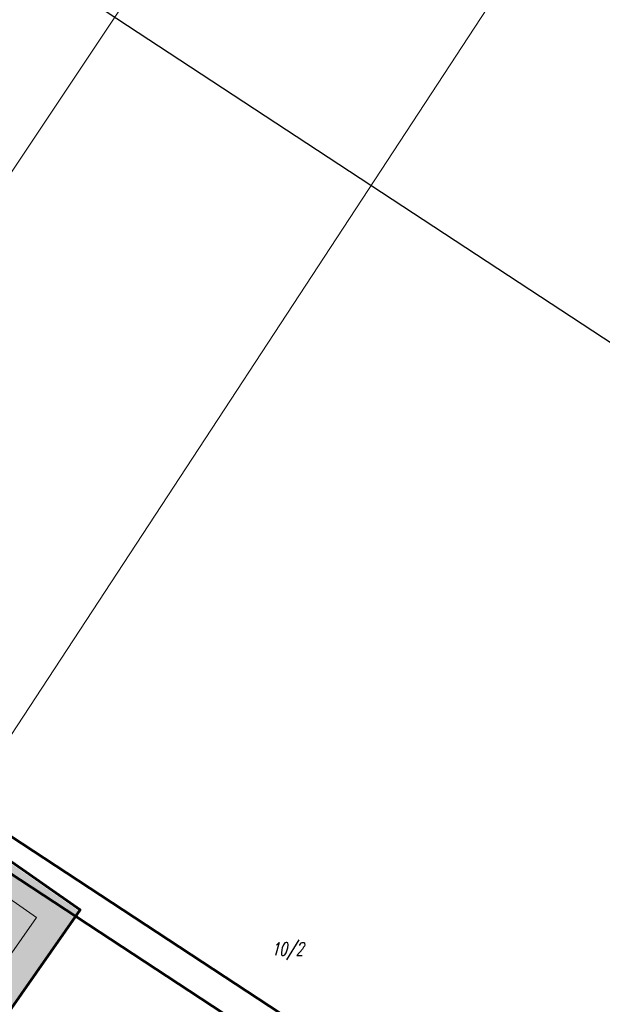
# Model space of a CAD drawing. Header units: metres. Extents: x -712710 to 14443962, y 4588558 to 14849904.
# Tile 200 of 256: x 7505416 to 7505472, y 5888640 to 5888734. Entities that reach past the tile are written whole.
import ezdxf
from ezdxf.enums import TextEntityAlignment as Align

# ---------------------------------------------------------------- set-up
doc = ezdxf.new("R2010")
doc.units = ezdxf.units.M
doc.header["$MEASUREMENT"] = 0
doc.linetypes.add('1', pattern=[0, 0])
doc.layers.get('Defpoints').update_dxf_attribs({"linetype": 'CONTINUOUS'})
for name, color, linetype, lineweight in [('#krawężnik 15x30', 92, '1', 50), ('#tabliczka', 18, 'CONTINUOUS', 13), ('Dzialki', 7, '1', 13), ('Numery_dzialek', 7, 'CONTINUOUS', 13)]:
    doc.layers.add(name, color=color, linetype=linetype, lineweight=lineweight)
doc.layers.add('#RAMKA 2', color=133, linetype='1', lineweight=60, plot=False)
doc.styles.get("Standard").update_dxf_attribs({"font": 'Simplex.SHX', "width": 0.75})
doc.dimstyles.get("Standard").update_dxf_attribs({"dimtxt": 1, "dimasz": 1, "dimexe": 1, "dimexo": 1, "dimgap": 1, "dimtad": 1, "dimtxsty": 'Standard', "dimcen": 2.5, "dimadec": 0, "dimazin": 0, "dimtfac": 1, "dimtmove": 0, "dimatfit": 3, "dimfxl": 1, "dimarcsym": 0})

# ---------------------------------------------------------------- blocks, each defined once
blk = doc.blocks.new('3S3')
at = {"layer": '#krawężnik 15x30', "lineweight": 60}
h = blk.add_hatch(color=255, dxfattribs=at)
h.dxf.hatch_style = 1
h.paths.add_polyline_path([(-71.23995793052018, 232.0392089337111), (-71.23782309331, 81.09775459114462), (-31.65646401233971, 81.10020904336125), (-31.65859885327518, 232.0416633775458)])
blk = doc.blocks.new('*D475')
at = {"layer": '#RAMKA 2', "color": 0, "lineweight": -2}
for p, q in [((7505314.054405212, 5888722.892153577), (7505353.641162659, 5888783.203064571)), ((7505353.105728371, 5888782.059294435), (7505575.110416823, 5888636.340292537)), ((7505812.624460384, 5888480.441290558), (7505590.619771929, 5888626.160292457)), ((7505773.874096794, 5888421.076606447), (7505813.460854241, 5888481.387517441))]:
    blk.add_line(p, q, dxfattribs=at)
at = {"layer": '#RAMKA 2', "color": 0}
for points in [[(7505353.122190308, 5888782.084374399), (7505353.089266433, 5888782.034214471), (7505352.955248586, 5888782.158066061)], [(7505812.607998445, 5888480.416210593), (7505812.640922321, 5888480.466370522), (7505812.774940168, 5888480.342518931)]]:
    blk.add_solid(points, dxfattribs=at)
at = {"layer": 'Defpoints', "color": 0}
for p in [(7505314.020109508, 5888722.839903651), (7505812.774940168, 5888480.342518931), (7505773.83980109, 5888421.024356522)]:
    blk.add_point(p, dxfattribs=at)
at = {"layer": '#RAMKA 2', "color": 0, "insert": (7505582.865094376, 5888631.250292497), "char_height": 0.18, "attachment_point": 5, "rotation": 326.7199845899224}
blk.add_mtext('\\A1;\\H55.555556x;1100', dxfattribs=at)

msp = doc.modelspace()

# ---------------------------------------------------------------- linework, layer by layer
at = {"layer": '#RAMKA 2'}
for points in [[(7505106.886903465, 5888198.51777033), (7505421.929379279, 5888649.348379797), (7505302.254344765, 5888732.977837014), (7504987.211868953, 5888282.147227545)], [(7505233.925693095, 5888600.770722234), (7505693.725037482, 5888298.968530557), (7505773.83980109, 5888421.024356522), (7505314.040456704, 5888722.8265482)], [(7505238.079883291, 5888601.632524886), (7505692.86323483, 5888303.122720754), (7505769.685610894, 5888420.16255387), (7505314.902259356, 5888718.672358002)]]:
    msp.add_lwpolyline(points, close=True, dxfattribs=at)
at = {"layer": '#tabliczka'}
msp.add_lwpolyline([(7505106.146240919, 5888202.695259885), (7505417.751889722, 5888648.60771725), (7505302.995007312, 5888728.800347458), (7504991.389358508, 5888282.887890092)], close=True, dxfattribs=at)
at = {"layer": 'Dzialki'}
for p, q in [((7505330.28, 5888592.319999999), (7505433.929999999, 5888747.730000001)), ((7505468.379999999, 5888747.040000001), (7505356.44, 5888576.190000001))]:
    msp.add_line(p, q, dxfattribs=at)

# ---------------------------------------------------------------- block references
at = {"layer": '#tabliczka', "rotation": 55.14918695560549}
msp.add_blockref('3S3', (7505506.380827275, 5888628.916566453), dxfattribs=at)

# ---------------------------------------------------------------- texts
at = {"layer": 'Numery_dzialek', "oblique": 15, "width": 0.7}
msp.add_text('10/2', height=1.25, dxfattribs=at).set_placement((7505441.75, 5888645.519999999), align=Align.MIDDLE)

# ---------------------------------------------------------------- dimensions: what is measured, and where the dimension line sits
at = {"layer": '#RAMKA 2'}
dim = msp.add_aligned_dim(p1=(7505314.020109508, 5888722.839903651), p2=(7505773.83980109, 5888421.024356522), distance=70.95484089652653, text='\\H55.555556x;1100', dimstyle='Standard', override={"dimtxt": 0.18, "dimasz": 0.18, "dimexe": 1.25, "dimexo": 0.0625, "dimgap": 0.09, "dimtad": 0, "dimtih": 1, "dimtoh": 1, "dimdec": 4, "dimzin": 0, "dimdsep": 46, "dimtxsty": 'Standard', "dimcen": 0.09, "dimtdec": 4, "dimtofl": 0, "dimtolj": 1, "dimtzin": 0}, dxfattribs=at)
dim.commit()
dim.dimension.update_dxf_attribs({"geometry": '*D475', "text_midpoint": (7505582.865094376, 5888631.250292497)})

doc.saveas('drawing.dxf')
